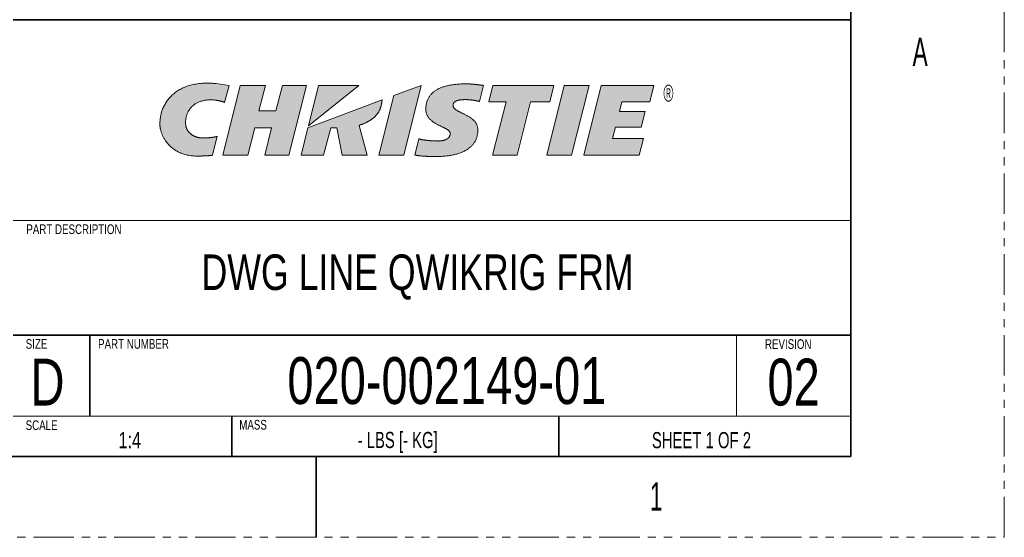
# Model space of a CAD drawing. Header units: millimetres. Extents: x 0 to 864, y 0 to 559.
# Tile 58 of 83: x 709 to 864, y 0 to 81. Entities that reach past the tile are written whole.
import ezdxf

# ---------------------------------------------------------------- set-up
doc = ezdxf.new("R2010")
doc.units = ezdxf.units.MM
doc.linetypes.add('PHANTOM', pattern=[12.7, 6.35, -1.27, 1.27, -1.27, 1.27, -1.27])
doc.layers.add('SOLID', color=7, linetype='Continuous')
doc.styles.add('SLDTEXTSTYLE0', font='GOTHIC.TTF', dxfattribs={"width": 0.6})
doc.styles.add('SLDTEXTSTYLE1', font='GOTHIC.TTF', dxfattribs={"width": 0.75})
doc.styles.add('SLDTEXTSTYLE2', font='GOTHIC.TTF', dxfattribs={"width": 0.6875})
doc.styles.add('SLDTEXTSTYLE4', font='GOTHIC.TTF', dxfattribs={"width": 0.605})

# ---------------------------------------------------------------- blocks, each defined once
blk = doc.blocks.new('Block1_4')
at = {"layer": 'SOLID'}
h = blk.add_hatch(color=7, dxfattribs=at)
edge = h.paths.add_edge_path(flags=0)
edge.add_spline(control_points=[(82.41, 138.59), (82.41, 138.64), (82.39, 138.74), (82.37, 138.88), (82.37, 139.03), (82.37, 139.17), (82.38, 139.31), (82.39, 139.46), (82.42, 139.6), (82.45, 139.74), (82.5, 139.88), (82.55, 140.02), (82.61, 140.15), (82.67, 140.29), (82.75, 140.41), (82.83, 140.54), (82.93, 140.65), (83.03, 140.77), (83.14, 140.87), (83.26, 140.98), (83.39, 141.07), (83.53, 141.16), (83.67, 141.24), (83.83, 141.31), (83.99, 141.38), (84.17, 141.43), (84.35, 141.48), (84.54, 141.52), (84.74, 141.55), (84.95, 141.56), (85.17, 141.57), (85.4, 141.56), (85.55, 141.55), (85.63, 141.55)], knot_values=[0, 0, 0, 0, 0.028084, 0.056174, 0.084271, 0.112379, 0.140499, 0.168636, 0.196798, 0.224995, 0.253243, 0.281562, 0.309976, 0.338519, 0.36723, 0.396153, 0.425344, 0.454865, 0.484784, 0.515181, 0.546141, 0.577755, 0.610123, 0.643349, 0.677544, 0.712819, 0.749293, 0.787082, 0.826309, 0.867093, 0.909556, 0.953818, 1, 1, 1, 1], weights=[1, 1, 1, 1, 1, 1, 1, 1, 1, 1, 1, 1, 1, 1, 1, 1, 1, 1, 1, 1, 1, 1, 1, 1, 1, 1, 1, 1, 1, 1, 1, 1, 1, 1], degree=3, periodic=0)
edge.add_spline(control_points=[(85.63, 141.55), (85.65, 141.54), (85.68, 141.54), (85.73, 141.53), (85.78, 141.53), (85.82, 141.52), (85.87, 141.51), (85.92, 141.51), (85.97, 141.5), (86.01, 141.49), (86.06, 141.48), (86.1, 141.47), (86.15, 141.46), (86.19, 141.45), (86.23, 141.44), (86.27, 141.43), (86.31, 141.42), (86.35, 141.41), (86.39, 141.4), (86.42, 141.39), (86.46, 141.38), (86.49, 141.37), (86.53, 141.35), (86.56, 141.34), (86.58, 141.33), (86.61, 141.33), (86.64, 141.32), (86.66, 141.31), (86.68, 141.3), (86.7, 141.29), (86.72, 141.28), (86.73, 141.28), (86.74, 141.27), (86.74, 141.27)], knot_values=[0, 0, 0, 0, 0.042348, 0.08466, 0.126877, 0.168935, 0.210773, 0.252326, 0.293529, 0.334317, 0.374623, 0.414381, 0.453524, 0.491982, 0.529688, 0.566573, 0.602568, 0.637603, 0.671607, 0.704512, 0.736246, 0.766738, 0.795919, 0.823716, 0.85006, 0.874878, 0.898101, 0.919656, 0.939475, 0.957486, 0.973622, 0.987815, 1, 1, 1, 1], weights=[1, 1, 1, 1, 1, 1, 1, 1, 1, 1, 1, 1, 1, 1, 1, 1, 1, 1, 1, 1, 1, 1, 1, 1, 1, 1, 1, 1, 1, 1, 1, 1, 1, 1], degree=3, periodic=0)
edge.add_line((86.74, 141.27), (87.25, 143.19))
edge.add_line((87.25, 143.19), (85.79, 143.4))
edge.add_spline(control_points=[(85.79, 143.4), (85.65, 143.41), (85.38, 143.43), (84.99, 143.45), (84.61, 143.45), (84.25, 143.43), (83.89, 143.4), (83.56, 143.35), (83.23, 143.29), (82.92, 143.21), (82.63, 143.13), (82.34, 143.02), (82.07, 142.91), (81.82, 142.78), (81.58, 142.65), (81.35, 142.5), (81.13, 142.34), (80.93, 142.17), (80.74, 142), (80.57, 141.81), (80.4, 141.62), (80.26, 141.42), (80.12, 141.21), (80, 140.99), (79.89, 140.77), (79.79, 140.55), (79.71, 140.31), (79.64, 140.08), (79.58, 139.84), (79.54, 139.59), (79.51, 139.35), (79.49, 139.1), (79.48, 138.93), (79.48, 138.84)], knot_values=[0, 0, 0, 0, 0.045913, 0.090143, 0.132769, 0.173874, 0.21354, 0.251853, 0.288898, 0.32476, 0.359526, 0.393282, 0.426114, 0.458108, 0.489347, 0.519914, 0.549889, 0.579349, 0.608369, 0.63702, 0.665367, 0.693473, 0.721396, 0.749189, 0.776901, 0.804575, 0.83225, 0.859962, 0.88774, 0.915611, 0.943598, 0.971722, 1, 1, 1, 1], weights=[1, 1, 1, 1, 1, 1, 1, 1, 1, 1, 1, 1, 1, 1, 1, 1, 1, 1, 1, 1, 1, 1, 1, 1, 1, 1, 1, 1, 1, 1, 1, 1, 1, 1], degree=3, periodic=0)
edge.add_spline(control_points=[(79.48, 138.84), (79.48, 138.81), (79.48, 138.74), (79.49, 138.62), (79.51, 138.5), (79.53, 138.37), (79.56, 138.24), (79.6, 138.1), (79.64, 137.95), (79.69, 137.81), (79.75, 137.66), (79.82, 137.5), (79.9, 137.35), (79.98, 137.19), (80.08, 137.04), (80.18, 136.89), (80.3, 136.73), (80.42, 136.59), (80.56, 136.44), (80.71, 136.3), (80.86, 136.17), (81.03, 136.04), (81.21, 135.92), (81.41, 135.8), (81.61, 135.7), (81.83, 135.6), (82.06, 135.51), (82.31, 135.44), (82.56, 135.38), (82.84, 135.32), (83.12, 135.29), (83.42, 135.26), (83.63, 135.26), (83.73, 135.26)], knot_values=[0, 0, 0, 0, 0.017058, 0.035556, 0.055409, 0.076534, 0.098846, 0.122267, 0.146719, 0.172131, 0.198439, 0.225583, 0.253513, 0.282187, 0.311571, 0.341644, 0.372394, 0.403825, 0.435949, 0.468796, 0.502409, 0.536845, 0.572177, 0.608491, 0.645887, 0.684481, 0.724399, 0.765778, 0.808765, 0.853516, 0.900194, 0.948964, 1, 1, 1, 1], weights=[1, 1, 1, 1, 1, 1, 1, 1, 1, 1, 1, 1, 1, 1, 1, 1, 1, 1, 1, 1, 1, 1, 1, 1, 1, 1, 1, 1, 1, 1, 1, 1, 1, 1], degree=3, periodic=0)
edge.add_spline(control_points=[(83.73, 135.26), (83.76, 135.26), (83.82, 135.26), (83.9, 135.26), (83.98, 135.26), (84.06, 135.26), (84.13, 135.26), (84.2, 135.27), (84.28, 135.27), (84.34, 135.27), (84.41, 135.27), (84.48, 135.28), (84.54, 135.28), (84.6, 135.28), (84.66, 135.28), (84.72, 135.29), (84.77, 135.29), (84.83, 135.29), (84.88, 135.3), (84.93, 135.3), (84.98, 135.31), (85.02, 135.31), (85.06, 135.31), (85.11, 135.32), (85.15, 135.32), (85.18, 135.33), (85.22, 135.33), (85.25, 135.33), (85.28, 135.34), (85.31, 135.34), (85.34, 135.34), (85.37, 135.35), (85.38, 135.35), (85.39, 135.35)], knot_values=[0, 0, 0, 0, 0.050291, 0.09936, 0.147212, 0.193847, 0.239269, 0.283478, 0.326479, 0.368271, 0.408858, 0.448242, 0.486424, 0.523405, 0.559189, 0.593776, 0.627168, 0.659367, 0.690373, 0.72019, 0.748817, 0.776256, 0.802509, 0.827576, 0.851459, 0.874159, 0.895676, 0.916013, 0.935168, 0.953144, 0.969941, 0.985559, 1, 1, 1, 1], weights=[1, 1, 1, 1, 1, 1, 1, 1, 1, 1, 1, 1, 1, 1, 1, 1, 1, 1, 1, 1, 1, 1, 1, 1, 1, 1, 1, 1, 1, 1, 1, 1, 1, 1], degree=3, periodic=0)
edge.add_line((85.39, 135.35), (85.92, 137.48))
edge.add_spline(control_points=[(85.92, 137.48), (85.91, 137.47), (85.87, 137.46), (85.82, 137.45), (85.77, 137.44), (85.72, 137.43), (85.67, 137.42), (85.62, 137.4), (85.57, 137.39), (85.52, 137.39), (85.48, 137.38), (85.43, 137.37), (85.38, 137.36), (85.33, 137.35), (85.28, 137.35), (85.23, 137.34), (85.18, 137.34), (85.13, 137.33), (85.08, 137.33), (85.03, 137.32), (84.98, 137.32), (84.93, 137.31), (84.88, 137.31), (84.82, 137.31), (84.77, 137.3), (84.71, 137.3), (84.66, 137.3), (84.6, 137.3), (84.54, 137.3), (84.48, 137.3), (84.42, 137.3), (84.36, 137.3), (84.32, 137.3), (84.3, 137.3)], knot_values=[0, 0, 0, 0, 0.032415, 0.064382, 0.09595, 0.127164, 0.158069, 0.18871, 0.219131, 0.249379, 0.279498, 0.309533, 0.339531, 0.369535, 0.399591, 0.429745, 0.46004, 0.490523, 0.521236, 0.552226, 0.583535, 0.615209, 0.64729, 0.679823, 0.71285, 0.746415, 0.78056, 0.815329, 0.850763, 0.886905, 0.923798, 0.961482, 1, 1, 1, 1], weights=[1, 1, 1, 1, 1, 1, 1, 1, 1, 1, 1, 1, 1, 1, 1, 1, 1, 1, 1, 1, 1, 1, 1, 1, 1, 1, 1, 1, 1, 1, 1, 1, 1, 1], degree=3, periodic=0)
edge.add_spline(control_points=[(84.3, 137.3), (84.26, 137.3), (84.19, 137.3), (84.09, 137.3), (83.99, 137.31), (83.89, 137.33), (83.8, 137.35), (83.71, 137.37), (83.62, 137.39), (83.54, 137.42), (83.45, 137.45), (83.37, 137.48), (83.3, 137.52), (83.22, 137.56), (83.15, 137.6), (83.08, 137.64), (83.02, 137.69), (82.96, 137.74), (82.9, 137.79), (82.84, 137.84), (82.79, 137.89), (82.74, 137.95), (82.7, 138), (82.65, 138.06), (82.61, 138.12), (82.58, 138.17), (82.54, 138.23), (82.51, 138.29), (82.49, 138.35), (82.46, 138.41), (82.44, 138.47), (82.43, 138.53), (82.42, 138.57), (82.41, 138.59)], knot_values=[0, 0, 0, 0, 0.042481, 0.083926, 0.124393, 0.163933, 0.202599, 0.240439, 0.277498, 0.31382, 0.349443, 0.384404, 0.418736, 0.452469, 0.48563, 0.518243, 0.550329, 0.581905, 0.612986, 0.643585, 0.673712, 0.703375, 0.73258, 0.761332, 0.789633, 0.817485, 0.84489, 0.871848, 0.89836, 0.924428, 0.950055, 0.975243, 1, 1, 1, 1], weights=[1, 1, 1, 1, 1, 1, 1, 1, 1, 1, 1, 1, 1, 1, 1, 1, 1, 1, 1, 1, 1, 1, 1, 1, 1, 1, 1, 1, 1, 1, 1, 1, 1, 1], degree=3, periodic=0)
for points in [[(93.95, 135.38), (95.92, 143.19), (93.23, 143.19), (92.5, 140.34), (90.59, 140.34), (91.32, 143.19), (88.5, 143.19), (86.54, 135.38), (89.36, 135.38), (90.13, 138.43), (92.02, 138.43), (91.27, 135.38)], [(97.28, 143.19), (96.15, 138.65), (101.79, 143.19)], [(106.84, 135.38), (108.79, 143.18), (108.79, 143.19), (105.73, 142.05), (104.06, 135.38)], [(123.24, 141.35), (123.7, 143.19), (116.84, 143.19), (116.38, 141.35), (118.33, 141.35), (116.79, 135.38), (119.57, 135.38), (121.07, 141.35)], [(125.68, 135.38), (127.64, 143.19), (127.64, 143.19), (124.86, 143.19), (122.9, 135.38)], [(131.32, 141.36), (134.45, 141.36), (134.91, 143.19), (129, 143.19), (127.04, 135.38), (133.27, 135.38), (133.74, 137.24), (130.28, 137.24), (130.6, 138.5), (133.51, 138.5), (133.95, 140.26), (131.05, 140.26)]]:
    blk.add_hatch(color=7, dxfattribs=at).paths.add_polyline_path(points, flags=0)
h = blk.add_hatch(color=7, dxfattribs=at)
edge = h.paths.add_edge_path(flags=0)
edge.add_spline(control_points=[(110.52, 135.21), (110.49, 135.21), (110.44, 135.21), (110.36, 135.21), (110.28, 135.21), (110.19, 135.21), (110.11, 135.22), (110.03, 135.22), (109.94, 135.22), (109.86, 135.22), (109.77, 135.22), (109.69, 135.22), (109.6, 135.23), (109.52, 135.23), (109.43, 135.23), (109.35, 135.24), (109.27, 135.24), (109.18, 135.25), (109.1, 135.25), (109.02, 135.26), (108.94, 135.26), (108.86, 135.27), (108.78, 135.28), (108.7, 135.29), (108.63, 135.29), (108.55, 135.3), (108.48, 135.31), (108.41, 135.32), (108.34, 135.33), (108.28, 135.34), (108.22, 135.35), (108.16, 135.37), (108.12, 135.37), (108.1, 135.38)], knot_values=[0, 0, 0, 0, 0.032354, 0.065235, 0.098588, 0.132356, 0.166485, 0.200917, 0.235598, 0.270472, 0.305484, 0.340578, 0.375699, 0.410791, 0.445799, 0.480669, 0.515345, 0.549773, 0.583899, 0.617666, 0.651023, 0.683914, 0.716286, 0.748085, 0.77926, 0.809757, 0.839524, 0.86851, 0.896665, 0.923939, 0.950284, 0.975653, 1, 1, 1, 1], weights=[1, 1, 1, 1, 1, 1, 1, 1, 1, 1, 1, 1, 1, 1, 1, 1, 1, 1, 1, 1, 1, 1, 1, 1, 1, 1, 1, 1, 1, 1, 1, 1, 1, 1], degree=3, periodic=0)
edge.add_line((108.1, 135.38), (108.55, 137.19))
edge.add_spline(control_points=[(108.55, 137.19), (108.57, 137.18), (108.61, 137.17), (108.67, 137.16), (108.73, 137.14), (108.79, 137.13), (108.85, 137.12), (108.92, 137.1), (108.99, 137.09), (109.06, 137.08), (109.13, 137.07), (109.2, 137.06), (109.27, 137.05), (109.34, 137.04), (109.41, 137.03), (109.49, 137.02), (109.56, 137.01), (109.64, 137.01), (109.71, 137), (109.78, 136.99), (109.86, 136.99), (109.93, 136.98), (110, 136.98), (110.08, 136.97), (110.15, 136.97), (110.22, 136.97), (110.29, 136.96), (110.35, 136.96), (110.42, 136.96), (110.49, 136.96), (110.55, 136.96), (110.61, 136.95), (110.65, 136.95), (110.67, 136.95)], knot_values=[0, 0, 0, 0, 0.027406, 0.055734, 0.084924, 0.114917, 0.145655, 0.177079, 0.209127, 0.241739, 0.274852, 0.308403, 0.342329, 0.376567, 0.411053, 0.445721, 0.480509, 0.51535, 0.550181, 0.584936, 0.619549, 0.653955, 0.68809, 0.721886, 0.755279, 0.788203, 0.820592, 0.852379, 0.8835, 0.913889, 0.943479, 0.972204, 1, 1, 1, 1], weights=[1, 1, 1, 1, 1, 1, 1, 1, 1, 1, 1, 1, 1, 1, 1, 1, 1, 1, 1, 1, 1, 1, 1, 1, 1, 1, 1, 1, 1, 1, 1, 1, 1, 1], degree=3, periodic=0)
edge.add_spline(control_points=[(110.67, 136.95), (110.7, 136.95), (110.76, 136.96), (110.85, 136.96), (110.93, 136.96), (111.01, 136.97), (111.09, 136.98), (111.16, 136.99), (111.23, 137.01), (111.3, 137.02), (111.37, 137.04), (111.43, 137.06), (111.49, 137.08), (111.54, 137.1), (111.6, 137.13), (111.65, 137.15), (111.7, 137.18), (111.74, 137.21), (111.78, 137.24), (111.82, 137.27), (111.86, 137.3), (111.89, 137.34), (111.92, 137.37), (111.95, 137.41), (111.97, 137.45), (111.99, 137.48), (112.01, 137.52), (112.03, 137.56), (112.04, 137.6), (112.05, 137.65), (112.06, 137.69), (112.06, 137.73), (112.06, 137.76), (112.06, 137.78)], knot_values=[0, 0, 0, 0, 0.049986, 0.09829, 0.144951, 0.190007, 0.233499, 0.275471, 0.315965, 0.355027, 0.392705, 0.429047, 0.464106, 0.497936, 0.530593, 0.562137, 0.592631, 0.62214, 0.650734, 0.678486, 0.705471, 0.731768, 0.757459, 0.782628, 0.807362, 0.831748, 0.855874, 0.87983, 0.903701, 0.927573, 0.951528, 0.975645, 1, 1, 1, 1], weights=[1, 1, 1, 1, 1, 1, 1, 1, 1, 1, 1, 1, 1, 1, 1, 1, 1, 1, 1, 1, 1, 1, 1, 1, 1, 1, 1, 1, 1, 1, 1, 1, 1, 1], degree=3, periodic=0)
edge.add_spline(control_points=[(112.06, 137.78), (112.06, 137.8), (112.06, 137.85), (112.03, 137.93), (111.99, 138), (111.94, 138.07), (111.87, 138.13), (111.79, 138.2), (111.7, 138.26), (111.61, 138.32), (111.5, 138.37), (111.39, 138.43), (111.27, 138.49), (111.15, 138.55), (111.02, 138.61), (110.89, 138.67), (110.76, 138.74), (110.63, 138.81), (110.49, 138.88), (110.36, 138.95), (110.24, 139.03), (110.11, 139.12), (110, 139.21), (109.88, 139.31), (109.78, 139.41), (109.68, 139.52), (109.59, 139.64), (109.51, 139.76), (109.45, 139.9), (109.39, 140.05), (109.35, 140.2), (109.33, 140.37), (109.33, 140.48), (109.33, 140.54)], knot_values=[0, 0, 0, 0, 0.019209, 0.038196, 0.057776, 0.078541, 0.100854, 0.124897, 0.150722, 0.178288, 0.207499, 0.238218, 0.270283, 0.30352, 0.337743, 0.372768, 0.40841, 0.444493, 0.480851, 0.517334, 0.55381, 0.590176, 0.626361, 0.662332, 0.698105, 0.733753, 0.769413, 0.80529, 0.841665, 0.878888, 0.91737, 0.957575, 1, 1, 1, 1], weights=[1, 1, 1, 1, 1, 1, 1, 1, 1, 1, 1, 1, 1, 1, 1, 1, 1, 1, 1, 1, 1, 1, 1, 1, 1, 1, 1, 1, 1, 1, 1, 1, 1, 1], degree=3, periodic=0)
edge.add_spline(control_points=[(109.33, 140.54), (109.33, 140.59), (109.33, 140.71), (109.34, 140.87), (109.36, 141.03), (109.4, 141.19), (109.44, 141.34), (109.49, 141.48), (109.54, 141.62), (109.61, 141.76), (109.69, 141.89), (109.78, 142.02), (109.87, 142.14), (109.98, 142.25), (110.09, 142.36), (110.22, 142.47), (110.35, 142.57), (110.49, 142.66), (110.65, 142.75), (110.81, 142.83), (110.98, 142.91), (111.16, 142.98), (111.36, 143.05), (111.56, 143.11), (111.77, 143.16), (111.99, 143.21), (112.22, 143.25), (112.46, 143.28), (112.71, 143.31), (112.97, 143.34), (113.24, 143.35), (113.53, 143.36), (113.72, 143.36), (113.81, 143.36)], knot_values=[0, 0, 0, 0, 0.028319, 0.05596, 0.082999, 0.109522, 0.135619, 0.161391, 0.186941, 0.212379, 0.237819, 0.263376, 0.289169, 0.315311, 0.341918, 0.369099, 0.39696, 0.425601, 0.455118, 0.485598, 0.517124, 0.549773, 0.583616, 0.618718, 0.655141, 0.692939, 0.732166, 0.772869, 0.815094, 0.858881, 0.904271, 0.951299, 1, 1, 1, 1], weights=[1, 1, 1, 1, 1, 1, 1, 1, 1, 1, 1, 1, 1, 1, 1, 1, 1, 1, 1, 1, 1, 1, 1, 1, 1, 1, 1, 1, 1, 1, 1, 1, 1, 1], degree=3, periodic=0)
edge.add_spline(control_points=[(113.81, 143.36), (113.84, 143.36), (113.88, 143.36), (113.95, 143.36), (114.01, 143.36), (114.08, 143.36), (114.15, 143.36), (114.22, 143.35), (114.28, 143.35), (114.35, 143.35), (114.42, 143.34), (114.49, 143.34), (114.55, 143.33), (114.62, 143.32), (114.68, 143.32), (114.75, 143.31), (114.82, 143.31), (114.88, 143.3), (114.95, 143.29), (115.01, 143.28), (115.07, 143.28), (115.14, 143.27), (115.2, 143.26), (115.26, 143.25), (115.33, 143.25), (115.39, 143.24), (115.45, 143.23), (115.51, 143.22), (115.57, 143.22), (115.63, 143.21), (115.69, 143.2), (115.75, 143.19), (115.78, 143.19), (115.8, 143.19)], knot_values=[0, 0, 0, 0, 0.033688, 0.067401, 0.101127, 0.134857, 0.168578, 0.20228, 0.23595, 0.269577, 0.303147, 0.336649, 0.370069, 0.403395, 0.436612, 0.469708, 0.502668, 0.535479, 0.568128, 0.600599, 0.632878, 0.664952, 0.696805, 0.728424, 0.759793, 0.790898, 0.821724, 0.852256, 0.882481, 0.912382, 0.941945, 0.971156, 1, 1, 1, 1], weights=[1, 1, 1, 1, 1, 1, 1, 1, 1, 1, 1, 1, 1, 1, 1, 1, 1, 1, 1, 1, 1, 1, 1, 1, 1, 1, 1, 1, 1, 1, 1, 1, 1, 1], degree=3, periodic=0)
edge.add_line((115.8, 143.19), (115.35, 141.39))
edge.add_spline(control_points=[(115.35, 141.39), (115.34, 141.39), (115.31, 141.4), (115.26, 141.41), (115.22, 141.42), (115.17, 141.43), (115.12, 141.44), (115.07, 141.45), (115.02, 141.46), (114.97, 141.47), (114.92, 141.48), (114.87, 141.49), (114.82, 141.5), (114.77, 141.51), (114.72, 141.52), (114.66, 141.52), (114.61, 141.53), (114.56, 141.54), (114.5, 141.55), (114.45, 141.55), (114.4, 141.56), (114.34, 141.56), (114.29, 141.57), (114.24, 141.58), (114.19, 141.58), (114.14, 141.58), (114.09, 141.59), (114.03, 141.59), (113.98, 141.59), (113.94, 141.59), (113.89, 141.6), (113.84, 141.6), (113.81, 141.6), (113.79, 141.6)], knot_values=[0, 0, 0, 0, 0.028728, 0.0581, 0.088073, 0.118605, 0.149654, 0.181179, 0.213136, 0.245484, 0.27818, 0.311182, 0.344447, 0.377932, 0.411596, 0.445396, 0.47929, 0.513234, 0.547187, 0.581106, 0.61495, 0.648676, 0.682242, 0.715606, 0.748727, 0.781563, 0.814073, 0.846216, 0.87795, 0.909236, 0.940032, 0.9703, 1, 1, 1, 1], weights=[1, 1, 1, 1, 1, 1, 1, 1, 1, 1, 1, 1, 1, 1, 1, 1, 1, 1, 1, 1, 1, 1, 1, 1, 1, 1, 1, 1, 1, 1, 1, 1, 1, 1], degree=3, periodic=0)
edge.add_spline(control_points=[(113.79, 141.6), (113.76, 141.6), (113.69, 141.6), (113.59, 141.59), (113.5, 141.59), (113.41, 141.58), (113.33, 141.58), (113.25, 141.57), (113.17, 141.56), (113.1, 141.55), (113.03, 141.53), (112.97, 141.52), (112.91, 141.5), (112.85, 141.49), (112.8, 141.47), (112.75, 141.45), (112.7, 141.43), (112.66, 141.41), (112.62, 141.38), (112.59, 141.36), (112.56, 141.33), (112.53, 141.31), (112.5, 141.28), (112.48, 141.25), (112.46, 141.22), (112.44, 141.19), (112.42, 141.16), (112.41, 141.13), (112.4, 141.09), (112.39, 141.06), (112.39, 141.03), (112.39, 140.99), (112.39, 140.97), (112.38, 140.96)], knot_values=[0, 0, 0, 0, 0.059859, 0.117012, 0.171528, 0.223477, 0.272932, 0.319967, 0.364659, 0.407086, 0.447332, 0.485482, 0.521623, 0.55585, 0.588259, 0.618954, 0.648043, 0.675639, 0.701863, 0.726841, 0.750706, 0.773595, 0.795649, 0.817012, 0.837829, 0.858241, 0.878384, 0.898387, 0.918368, 0.938434, 0.958677, 0.979177, 1, 1, 1, 1], weights=[1, 1, 1, 1, 1, 1, 1, 1, 1, 1, 1, 1, 1, 1, 1, 1, 1, 1, 1, 1, 1, 1, 1, 1, 1, 1, 1, 1, 1, 1, 1, 1, 1, 1], degree=3, periodic=0)
edge.add_spline(control_points=[(112.38, 140.96), (112.39, 140.93), (112.39, 140.87), (112.42, 140.79), (112.46, 140.71), (112.51, 140.63), (112.58, 140.56), (112.66, 140.5), (112.75, 140.43), (112.85, 140.37), (112.95, 140.31), (113.07, 140.25), (113.19, 140.19), (113.31, 140.12), (113.44, 140.06), (113.58, 140), (113.71, 139.93), (113.84, 139.87), (113.98, 139.79), (114.11, 139.72), (114.24, 139.64), (114.37, 139.56), (114.49, 139.47), (114.6, 139.37), (114.71, 139.27), (114.81, 139.16), (114.9, 139.05), (114.98, 138.93), (115.04, 138.79), (115.1, 138.65), (115.14, 138.5), (115.16, 138.34), (115.17, 138.23), (115.17, 138.17)], knot_values=[0, 0, 0, 0, 0.020901, 0.041381, 0.062233, 0.084055, 0.107241, 0.132004, 0.158427, 0.186495, 0.21613, 0.247209, 0.27958, 0.313072, 0.347506, 0.382695, 0.418455, 0.454605, 0.490975, 0.527408, 0.563766, 0.599935, 0.635833, 0.671418, 0.706693, 0.741721, 0.77663, 0.811619, 0.846968, 0.883032, 0.920233, 0.95905, 1, 1, 1, 1], weights=[1, 1, 1, 1, 1, 1, 1, 1, 1, 1, 1, 1, 1, 1, 1, 1, 1, 1, 1, 1, 1, 1, 1, 1, 1, 1, 1, 1, 1, 1, 1, 1, 1, 1], degree=3, periodic=0)
edge.add_spline(control_points=[(115.17, 138.17), (115.17, 138.11), (115.16, 138), (115.15, 137.83), (115.12, 137.67), (115.09, 137.51), (115.05, 137.35), (114.99, 137.2), (114.93, 137.05), (114.85, 136.91), (114.77, 136.77), (114.68, 136.64), (114.57, 136.51), (114.46, 136.39), (114.34, 136.28), (114.21, 136.17), (114.06, 136.06), (113.91, 135.96), (113.75, 135.87), (113.58, 135.78), (113.4, 135.7), (113.21, 135.62), (113.01, 135.55), (112.81, 135.49), (112.59, 135.43), (112.36, 135.38), (112.13, 135.34), (111.88, 135.3), (111.63, 135.27), (111.36, 135.24), (111.09, 135.23), (110.8, 135.21), (110.61, 135.21), (110.52, 135.21)], knot_values=[0, 0, 0, 0, 0.028, 0.055411, 0.082315, 0.108802, 0.134965, 0.160902, 0.186714, 0.212505, 0.238378, 0.264438, 0.290788, 0.317528, 0.344754, 0.372561, 0.401034, 0.430258, 0.460309, 0.49126, 0.523177, 0.556123, 0.590154, 0.625324, 0.66168, 0.699268, 0.738129, 0.778302, 0.819822, 0.862722, 0.907033, 0.952783, 1, 1, 1, 1], weights=[1, 1, 1, 1, 1, 1, 1, 1, 1, 1, 1, 1, 1, 1, 1, 1, 1, 1, 1, 1, 1, 1, 1, 1, 1, 1, 1, 1, 1, 1, 1, 1, 1, 1], degree=3, periodic=0)
h = blk.add_hatch(color=7, dxfattribs=at)
edge = h.paths.add_edge_path(flags=0)
edge.add_line((97.85, 135.38), (98.68, 138.42))
edge.add_line((98.68, 138.42), (99.33, 138.42))
edge.add_line((99.33, 138.42), (99.94, 135.38))
edge.add_line((99.94, 135.38), (102.76, 135.38))
edge.add_line((102.76, 135.38), (101.84, 138.71))
edge.add_spline(control_points=[(101.84, 138.71), (101.88, 138.73), (101.96, 138.75), (102.07, 138.79), (102.19, 138.83), (102.3, 138.88), (102.41, 138.92), (102.52, 138.97), (102.62, 139.02), (102.72, 139.07), (102.82, 139.12), (102.92, 139.18), (103.01, 139.23), (103.11, 139.29), (103.19, 139.35), (103.28, 139.41), (103.36, 139.47), (103.44, 139.54), (103.52, 139.6), (103.59, 139.67), (103.66, 139.74), (103.73, 139.81), (103.79, 139.89), (103.85, 139.96), (103.91, 140.04), (103.97, 140.12), (104.02, 140.2), (104.06, 140.28), (104.11, 140.36), (104.15, 140.45), (104.19, 140.53), (104.22, 140.62), (104.24, 140.68), (104.25, 140.71)], knot_values=[0, 0, 0, 0, 0.038456, 0.076397, 0.113823, 0.150738, 0.187146, 0.223052, 0.258461, 0.293382, 0.327822, 0.361792, 0.3953, 0.428361, 0.460987, 0.493195, 0.525, 0.556421, 0.587479, 0.618195, 0.648595, 0.678703, 0.708548, 0.738159, 0.767568, 0.79681, 0.825919, 0.854933, 0.883892, 0.912835, 0.941805, 0.970845, 1, 1, 1, 1], weights=[1, 1, 1, 1, 1, 1, 1, 1, 1, 1, 1, 1, 1, 1, 1, 1, 1, 1, 1, 1, 1, 1, 1, 1, 1, 1, 1, 1, 1, 1, 1, 1, 1, 1], degree=3, periodic=0)
edge.add_spline(control_points=[(104.25, 140.71), (104.25, 140.72), (104.26, 140.74), (104.27, 140.77), (104.28, 140.81), (104.29, 140.84), (104.3, 140.87), (104.3, 140.9), (104.31, 140.93), (104.32, 140.95), (104.32, 140.98), (104.33, 141.01), (104.34, 141.04), (104.34, 141.07), (104.35, 141.09), (104.35, 141.12), (104.36, 141.15), (104.36, 141.18), (104.37, 141.2), (104.37, 141.23), (104.38, 141.26), (104.38, 141.28), (104.38, 141.31), (104.39, 141.33), (104.39, 141.36), (104.39, 141.39), (104.4, 141.41), (104.4, 141.44), (104.4, 141.46), (104.4, 141.49), (104.41, 141.52), (104.41, 141.54), (104.41, 141.56), (104.41, 141.57)], knot_values=[0, 0, 0, 0, 0.038456, 0.076214, 0.113304, 0.149756, 0.185598, 0.220862, 0.255575, 0.289769, 0.323472, 0.356714, 0.389526, 0.421936, 0.453973, 0.485669, 0.51705, 0.548148, 0.578991, 0.609608, 0.640027, 0.670279, 0.70039, 0.730391, 0.760308, 0.790171, 0.820007, 0.849843, 0.879708, 0.909629, 0.939634, 0.969748, 1, 1, 1, 1], weights=[1, 1, 1, 1, 1, 1, 1, 1, 1, 1, 1, 1, 1, 1, 1, 1, 1, 1, 1, 1, 1, 1, 1, 1, 1, 1, 1, 1, 1, 1, 1, 1, 1, 1], degree=3, periodic=0)
edge.add_line((104.41, 141.57), (96.09, 138.42))
edge.add_line((96.09, 138.42), (95.33, 135.38))
edge.add_line((95.33, 135.38), (97.85, 135.38))
at = {"color": 7, "linetype": 'Continuous', "lineweight": 18}
for p, q in [((87.25, 143.19), (85.79, 143.4)), ((88.5, 143.19), (86.54, 135.38)), ((86.74, 141.27), (87.25, 143.19)), ((91.32, 143.19), (88.5, 143.19)), ((90.59, 140.34), (91.32, 143.19)), ((93.23, 143.19), (92.5, 140.34)), ((95.92, 143.19), (93.23, 143.19)), ((93.95, 135.38), (95.92, 143.19)), ((96.15, 138.65), (101.79, 143.19)), ((97.28, 143.19), (96.15, 138.65)), ((101.79, 143.19), (97.28, 143.19)), ((108.79, 143.19), (105.73, 142.05)), ((106.84, 135.38), (108.79, 143.18)), ((108.79, 143.18), (108.79, 143.19)), ((115.8, 143.19), (115.35, 141.39)), ((116.84, 143.19), (116.38, 141.35)), ((123.7, 143.19), (116.84, 143.19)), ((124.86, 143.19), (122.9, 135.38)), ((123.24, 141.35), (123.7, 143.19)), ((127.64, 143.19), (124.86, 143.19)), ((125.68, 135.38), (127.64, 143.19)), ((129, 143.19), (127.04, 135.38)), ((127.64, 143.19), (127.64, 143.19)), ((134.91, 143.19), (129, 143.19)), ((134.45, 141.36), (134.91, 143.19)), ((104.41, 141.57), (96.09, 138.42)), ((105.73, 142.05), (104.06, 135.38)), ((92.5, 140.34), (90.59, 140.34)), ((116.38, 141.35), (118.33, 141.35)), ((118.33, 141.35), (116.79, 135.38)), ((119.57, 135.38), (121.07, 141.35)), ((121.07, 141.35), (123.24, 141.35)), ((131.05, 140.26), (131.32, 141.36)), ((131.32, 141.36), (134.45, 141.36)), ((133.95, 140.26), (131.05, 140.26)), ((133.51, 138.5), (133.95, 140.26)), ((89.36, 135.38), (90.13, 138.43)), ((90.13, 138.43), (92.02, 138.43)), ((92.02, 138.43), (91.27, 135.38)), ((96.09, 138.42), (95.33, 135.38)), ((97.85, 135.38), (98.68, 138.42)), ((98.68, 138.42), (99.33, 138.42)), ((99.33, 138.42), (99.94, 135.38)), ((102.76, 135.38), (101.84, 138.71)), ((130.28, 137.24), (130.6, 138.5)), ((130.6, 138.5), (133.51, 138.5)), ((85.39, 135.35), (85.92, 137.48)), ((108.1, 135.38), (108.55, 137.19)), ((133.74, 137.24), (130.28, 137.24)), ((133.27, 135.38), (133.74, 137.24)), ((86.54, 135.38), (89.36, 135.38)), ((91.27, 135.38), (93.95, 135.38)), ((95.33, 135.38), (97.85, 135.38)), ((99.94, 135.38), (102.76, 135.38)), ((104.06, 135.38), (106.84, 135.38)), ((116.79, 135.38), (119.57, 135.38)), ((122.9, 135.38), (125.68, 135.38)), ((127.04, 135.38), (133.27, 135.38))]:
    blk.add_line(p, q, dxfattribs=at)
at = {"color": 8, "linetype": 'Continuous', "lineweight": 0}
for points, knots in [([(85.79, 143.4), (85.65, 143.41), (85.38, 143.43), (84.99, 143.45), (84.61, 143.45), (84.25, 143.43), (83.89, 143.4), (83.56, 143.35), (83.23, 143.29), (82.92, 143.21), (82.63, 143.13), (82.34, 143.02), (82.07, 142.91), (81.82, 142.78), (81.58, 142.65), (81.35, 142.5), (81.13, 142.34), (80.93, 142.17), (80.74, 142), (80.57, 141.81), (80.4, 141.62), (80.26, 141.42), (80.12, 141.21), (80, 140.99), (79.89, 140.77), (79.79, 140.55), (79.71, 140.31), (79.64, 140.08), (79.58, 139.84), (79.54, 139.59), (79.51, 139.35), (79.49, 139.1), (79.48, 138.93), (79.48, 138.84)], [0, 0, 0, 0, 0.045913, 0.090143, 0.132769, 0.173874, 0.21354, 0.251853, 0.288898, 0.32476, 0.359526, 0.393282, 0.426114, 0.458108, 0.489347, 0.519914, 0.549889, 0.579349, 0.608369, 0.63702, 0.665367, 0.693473, 0.721396, 0.749189, 0.776901, 0.804575, 0.83225, 0.859962, 0.88774, 0.915611, 0.943598, 0.971722, 1, 1, 1, 1]), ([(109.33, 140.54), (109.33, 140.59), (109.33, 140.71), (109.34, 140.87), (109.36, 141.03), (109.4, 141.19), (109.44, 141.34), (109.49, 141.48), (109.54, 141.62), (109.61, 141.76), (109.69, 141.89), (109.78, 142.02), (109.87, 142.14), (109.98, 142.25), (110.09, 142.36), (110.22, 142.47), (110.35, 142.57), (110.49, 142.66), (110.65, 142.75), (110.81, 142.83), (110.98, 142.91), (111.16, 142.98), (111.36, 143.05), (111.56, 143.11), (111.77, 143.16), (111.99, 143.21), (112.22, 143.25), (112.46, 143.28), (112.71, 143.31), (112.97, 143.34), (113.24, 143.35), (113.53, 143.36), (113.72, 143.36), (113.81, 143.36)], [0, 0, 0, 0, 0.028319, 0.05596, 0.082999, 0.109522, 0.135619, 0.161391, 0.186941, 0.212379, 0.237819, 0.263376, 0.289169, 0.315311, 0.341918, 0.369099, 0.39696, 0.425601, 0.455118, 0.485598, 0.517124, 0.549773, 0.583616, 0.618718, 0.655141, 0.692939, 0.732166, 0.772869, 0.815094, 0.858881, 0.904271, 0.951299, 1, 1, 1, 1]), ([(113.81, 143.36), (113.84, 143.36), (113.88, 143.36), (113.95, 143.36), (114.01, 143.36), (114.08, 143.36), (114.15, 143.36), (114.22, 143.35), (114.28, 143.35), (114.35, 143.35), (114.42, 143.34), (114.49, 143.34), (114.55, 143.33), (114.62, 143.32), (114.68, 143.32), (114.75, 143.31), (114.82, 143.31), (114.88, 143.3), (114.95, 143.29), (115.01, 143.28), (115.07, 143.28), (115.14, 143.27), (115.2, 143.26), (115.26, 143.25), (115.33, 143.25), (115.39, 143.24), (115.45, 143.23), (115.51, 143.22), (115.57, 143.22), (115.63, 143.21), (115.69, 143.2), (115.75, 143.19), (115.78, 143.19), (115.8, 143.19)], [0, 0, 0, 0, 0.033688, 0.067401, 0.101127, 0.134857, 0.168578, 0.20228, 0.23595, 0.269577, 0.303147, 0.336649, 0.370069, 0.403395, 0.436612, 0.469708, 0.502668, 0.535479, 0.568128, 0.600599, 0.632878, 0.664952, 0.696805, 0.728424, 0.759793, 0.790898, 0.821724, 0.852256, 0.882481, 0.912382, 0.941945, 0.971156, 1, 1, 1, 1]), ([(82.41, 138.59), (82.41, 138.64), (82.39, 138.74), (82.37, 138.88), (82.37, 139.03), (82.37, 139.17), (82.38, 139.31), (82.39, 139.46), (82.42, 139.6), (82.45, 139.74), (82.5, 139.88), (82.55, 140.02), (82.61, 140.15), (82.67, 140.29), (82.75, 140.41), (82.83, 140.54), (82.93, 140.65), (83.03, 140.77), (83.14, 140.87), (83.26, 140.98), (83.39, 141.07), (83.53, 141.16), (83.67, 141.24), (83.83, 141.31), (83.99, 141.38), (84.17, 141.43), (84.35, 141.48), (84.54, 141.52), (84.74, 141.55), (84.95, 141.56), (85.17, 141.57), (85.4, 141.56), (85.55, 141.55), (85.63, 141.55)], [0, 0, 0, 0, 0.028084, 0.056174, 0.084271, 0.112379, 0.140499, 0.168636, 0.196798, 0.224995, 0.253243, 0.281562, 0.309976, 0.338519, 0.36723, 0.396153, 0.425344, 0.454865, 0.484784, 0.515181, 0.546141, 0.577755, 0.610123, 0.643349, 0.677544, 0.712819, 0.749293, 0.787082, 0.826309, 0.867093, 0.909556, 0.953818, 1, 1, 1, 1]), ([(85.63, 141.55), (85.65, 141.54), (85.68, 141.54), (85.73, 141.53), (85.78, 141.53), (85.82, 141.52), (85.87, 141.51), (85.92, 141.51), (85.97, 141.5), (86.01, 141.49), (86.06, 141.48), (86.1, 141.47), (86.15, 141.46), (86.19, 141.45), (86.23, 141.44), (86.27, 141.43), (86.31, 141.42), (86.35, 141.41), (86.39, 141.4), (86.42, 141.39), (86.46, 141.38), (86.49, 141.37), (86.53, 141.35), (86.56, 141.34), (86.58, 141.33), (86.61, 141.33), (86.64, 141.32), (86.66, 141.31), (86.68, 141.3), (86.7, 141.29), (86.72, 141.28), (86.73, 141.28), (86.74, 141.27), (86.74, 141.27)], [0, 0, 0, 0, 0.042348, 0.08466, 0.126877, 0.168935, 0.210773, 0.252326, 0.293529, 0.334317, 0.374623, 0.414381, 0.453524, 0.491982, 0.529688, 0.566573, 0.602568, 0.637603, 0.671607, 0.704512, 0.736246, 0.766738, 0.795919, 0.823716, 0.85006, 0.874878, 0.898101, 0.919656, 0.939475, 0.957486, 0.973622, 0.987815, 1, 1, 1, 1]), ([(104.25, 140.71), (104.25, 140.72), (104.26, 140.74), (104.27, 140.77), (104.28, 140.81), (104.29, 140.84), (104.3, 140.87), (104.3, 140.9), (104.31, 140.93), (104.32, 140.95), (104.32, 140.98), (104.33, 141.01), (104.34, 141.04), (104.34, 141.07), (104.35, 141.09), (104.35, 141.12), (104.36, 141.15), (104.36, 141.18), (104.37, 141.2), (104.37, 141.23), (104.38, 141.26), (104.38, 141.28), (104.38, 141.31), (104.39, 141.33), (104.39, 141.36), (104.39, 141.39), (104.4, 141.41), (104.4, 141.44), (104.4, 141.46), (104.4, 141.49), (104.41, 141.52), (104.41, 141.54), (104.41, 141.56), (104.41, 141.57)], [0, 0, 0, 0, 0.038456, 0.076214, 0.113304, 0.149756, 0.185598, 0.220862, 0.255575, 0.289769, 0.323472, 0.356714, 0.389526, 0.421936, 0.453973, 0.485669, 0.51705, 0.548148, 0.578991, 0.609608, 0.640027, 0.670279, 0.70039, 0.730391, 0.760308, 0.790171, 0.820007, 0.849843, 0.879708, 0.909629, 0.939634, 0.969748, 1, 1, 1, 1]), ([(113.79, 141.6), (113.76, 141.6), (113.69, 141.6), (113.59, 141.59), (113.5, 141.59), (113.41, 141.58), (113.33, 141.58), (113.25, 141.57), (113.17, 141.56), (113.1, 141.55), (113.03, 141.53), (112.97, 141.52), (112.91, 141.5), (112.85, 141.49), (112.8, 141.47), (112.75, 141.45), (112.7, 141.43), (112.66, 141.41), (112.62, 141.38), (112.59, 141.36), (112.56, 141.33), (112.53, 141.31), (112.5, 141.28), (112.48, 141.25), (112.46, 141.22), (112.44, 141.19), (112.42, 141.16), (112.41, 141.13), (112.4, 141.09), (112.39, 141.06), (112.39, 141.03), (112.39, 140.99), (112.39, 140.97), (112.38, 140.96)], [0, 0, 0, 0, 0.059859, 0.117012, 0.171528, 0.223477, 0.272932, 0.319967, 0.364659, 0.407086, 0.447332, 0.485482, 0.521623, 0.55585, 0.588259, 0.618954, 0.648043, 0.675639, 0.701863, 0.726841, 0.750706, 0.773595, 0.795649, 0.817012, 0.837829, 0.858241, 0.878384, 0.898387, 0.918368, 0.938434, 0.958677, 0.979177, 1, 1, 1, 1]), ([(115.35, 141.39), (115.34, 141.39), (115.31, 141.4), (115.26, 141.41), (115.22, 141.42), (115.17, 141.43), (115.12, 141.44), (115.07, 141.45), (115.02, 141.46), (114.97, 141.47), (114.92, 141.48), (114.87, 141.49), (114.82, 141.5), (114.77, 141.51), (114.72, 141.52), (114.66, 141.52), (114.61, 141.53), (114.56, 141.54), (114.5, 141.55), (114.45, 141.55), (114.4, 141.56), (114.34, 141.56), (114.29, 141.57), (114.24, 141.58), (114.19, 141.58), (114.14, 141.58), (114.09, 141.59), (114.03, 141.59), (113.98, 141.59), (113.94, 141.59), (113.89, 141.6), (113.84, 141.6), (113.81, 141.6), (113.79, 141.6)], [0, 0, 0, 0, 0.028728, 0.0581, 0.088073, 0.118605, 0.149654, 0.181179, 0.213136, 0.245484, 0.27818, 0.311182, 0.344447, 0.377932, 0.411596, 0.445396, 0.47929, 0.513234, 0.547187, 0.581106, 0.61495, 0.648676, 0.682242, 0.715606, 0.748727, 0.781563, 0.814073, 0.846216, 0.87795, 0.909236, 0.940032, 0.9703, 1, 1, 1, 1]), ([(101.84, 138.71), (101.88, 138.73), (101.96, 138.75), (102.07, 138.79), (102.19, 138.83), (102.3, 138.88), (102.41, 138.92), (102.52, 138.97), (102.62, 139.02), (102.72, 139.07), (102.82, 139.12), (102.92, 139.18), (103.01, 139.23), (103.11, 139.29), (103.19, 139.35), (103.28, 139.41), (103.36, 139.47), (103.44, 139.54), (103.52, 139.6), (103.59, 139.67), (103.66, 139.74), (103.73, 139.81), (103.79, 139.89), (103.85, 139.96), (103.91, 140.04), (103.97, 140.12), (104.02, 140.2), (104.06, 140.28), (104.11, 140.36), (104.15, 140.45), (104.19, 140.53), (104.22, 140.62), (104.24, 140.68), (104.25, 140.71)], [0, 0, 0, 0, 0.038456, 0.076397, 0.113823, 0.150738, 0.187146, 0.223052, 0.258461, 0.293382, 0.327822, 0.361792, 0.3953, 0.428361, 0.460987, 0.493195, 0.525, 0.556421, 0.587479, 0.618195, 0.648595, 0.678703, 0.708548, 0.738159, 0.767568, 0.79681, 0.825919, 0.854933, 0.883892, 0.912835, 0.941805, 0.970845, 1, 1, 1, 1]), ([(112.06, 137.78), (112.06, 137.8), (112.06, 137.85), (112.03, 137.93), (111.99, 138), (111.94, 138.07), (111.87, 138.13), (111.79, 138.2), (111.7, 138.26), (111.61, 138.32), (111.5, 138.37), (111.39, 138.43), (111.27, 138.49), (111.15, 138.55), (111.02, 138.61), (110.89, 138.67), (110.76, 138.74), (110.63, 138.81), (110.49, 138.88), (110.36, 138.95), (110.24, 139.03), (110.11, 139.12), (110, 139.21), (109.88, 139.31), (109.78, 139.41), (109.68, 139.52), (109.59, 139.64), (109.51, 139.76), (109.45, 139.9), (109.39, 140.05), (109.35, 140.2), (109.33, 140.37), (109.33, 140.48), (109.33, 140.54)], [0, 0, 0, 0, 0.019209, 0.038196, 0.057776, 0.078541, 0.100854, 0.124897, 0.150722, 0.178288, 0.207499, 0.238218, 0.270283, 0.30352, 0.337743, 0.372768, 0.40841, 0.444493, 0.480851, 0.517334, 0.55381, 0.590176, 0.626361, 0.662332, 0.698105, 0.733753, 0.769413, 0.80529, 0.841665, 0.878888, 0.91737, 0.957575, 1, 1, 1, 1]), ([(112.38, 140.96), (112.39, 140.93), (112.39, 140.87), (112.42, 140.79), (112.46, 140.71), (112.51, 140.63), (112.58, 140.56), (112.66, 140.5), (112.75, 140.43), (112.85, 140.37), (112.95, 140.31), (113.07, 140.25), (113.19, 140.19), (113.31, 140.12), (113.44, 140.06), (113.58, 140), (113.71, 139.93), (113.84, 139.87), (113.98, 139.79), (114.11, 139.72), (114.24, 139.64), (114.37, 139.56), (114.49, 139.47), (114.6, 139.37), (114.71, 139.27), (114.81, 139.16), (114.9, 139.05), (114.98, 138.93), (115.04, 138.79), (115.1, 138.65), (115.14, 138.5), (115.16, 138.34), (115.17, 138.23), (115.17, 138.17)], [0, 0, 0, 0, 0.020901, 0.041381, 0.062233, 0.084055, 0.107241, 0.132004, 0.158427, 0.186495, 0.21613, 0.247209, 0.27958, 0.313072, 0.347506, 0.382695, 0.418455, 0.454605, 0.490975, 0.527408, 0.563766, 0.599935, 0.635833, 0.671418, 0.706693, 0.741721, 0.77663, 0.811619, 0.846968, 0.883032, 0.920233, 0.95905, 1, 1, 1, 1]), ([(79.48, 138.84), (79.48, 138.81), (79.48, 138.74), (79.49, 138.62), (79.51, 138.5), (79.53, 138.37), (79.56, 138.24), (79.6, 138.1), (79.64, 137.95), (79.69, 137.81), (79.75, 137.66), (79.82, 137.5), (79.9, 137.35), (79.98, 137.19), (80.08, 137.04), (80.18, 136.89), (80.3, 136.73), (80.42, 136.59), (80.56, 136.44), (80.71, 136.3), (80.86, 136.17), (81.03, 136.04), (81.21, 135.92), (81.41, 135.8), (81.61, 135.7), (81.83, 135.6), (82.06, 135.51), (82.31, 135.44), (82.56, 135.38), (82.84, 135.32), (83.12, 135.29), (83.42, 135.26), (83.63, 135.26), (83.73, 135.26)], [0, 0, 0, 0, 0.017058, 0.035556, 0.055409, 0.076534, 0.098846, 0.122267, 0.146719, 0.172131, 0.198439, 0.225583, 0.253513, 0.282187, 0.311571, 0.341644, 0.372394, 0.403825, 0.435949, 0.468796, 0.502409, 0.536845, 0.572177, 0.608491, 0.645887, 0.684481, 0.724399, 0.765778, 0.808765, 0.853516, 0.900194, 0.948964, 1, 1, 1, 1]), ([(84.3, 137.3), (84.26, 137.3), (84.19, 137.3), (84.09, 137.3), (83.99, 137.31), (83.89, 137.33), (83.8, 137.35), (83.71, 137.37), (83.62, 137.39), (83.54, 137.42), (83.45, 137.45), (83.37, 137.48), (83.3, 137.52), (83.22, 137.56), (83.15, 137.6), (83.08, 137.64), (83.02, 137.69), (82.96, 137.74), (82.9, 137.79), (82.84, 137.84), (82.79, 137.89), (82.74, 137.95), (82.7, 138), (82.65, 138.06), (82.61, 138.12), (82.58, 138.17), (82.54, 138.23), (82.51, 138.29), (82.49, 138.35), (82.46, 138.41), (82.44, 138.47), (82.43, 138.53), (82.42, 138.57), (82.41, 138.59)], [0, 0, 0, 0, 0.042481, 0.083926, 0.124393, 0.163933, 0.202599, 0.240439, 0.277498, 0.31382, 0.349443, 0.384404, 0.418736, 0.452469, 0.48563, 0.518243, 0.550329, 0.581905, 0.612986, 0.643585, 0.673712, 0.703375, 0.73258, 0.761332, 0.789633, 0.817485, 0.84489, 0.871848, 0.89836, 0.924428, 0.950055, 0.975243, 1, 1, 1, 1]), ([(115.17, 138.17), (115.17, 138.11), (115.16, 138), (115.15, 137.83), (115.12, 137.67), (115.09, 137.51), (115.05, 137.35), (114.99, 137.2), (114.93, 137.05), (114.85, 136.91), (114.77, 136.77), (114.68, 136.64), (114.57, 136.51), (114.46, 136.39), (114.34, 136.28), (114.21, 136.17), (114.06, 136.06), (113.91, 135.96), (113.75, 135.87), (113.58, 135.78), (113.4, 135.7), (113.21, 135.62), (113.01, 135.55), (112.81, 135.49), (112.59, 135.43), (112.36, 135.38), (112.13, 135.34), (111.88, 135.3), (111.63, 135.27), (111.36, 135.24), (111.09, 135.23), (110.8, 135.21), (110.61, 135.21), (110.52, 135.21)], [0, 0, 0, 0, 0.028, 0.055411, 0.082315, 0.108802, 0.134965, 0.160902, 0.186714, 0.212505, 0.238378, 0.264438, 0.290788, 0.317528, 0.344754, 0.372561, 0.401034, 0.430258, 0.460309, 0.49126, 0.523177, 0.556123, 0.590154, 0.625324, 0.66168, 0.699268, 0.738129, 0.778302, 0.819822, 0.862722, 0.907033, 0.952783, 1, 1, 1, 1]), ([(85.92, 137.48), (85.91, 137.47), (85.87, 137.46), (85.82, 137.45), (85.77, 137.44), (85.72, 137.43), (85.67, 137.42), (85.62, 137.4), (85.57, 137.39), (85.52, 137.39), (85.48, 137.38), (85.43, 137.37), (85.38, 137.36), (85.33, 137.35), (85.28, 137.35), (85.23, 137.34), (85.18, 137.34), (85.13, 137.33), (85.08, 137.33), (85.03, 137.32), (84.98, 137.32), (84.93, 137.31), (84.88, 137.31), (84.82, 137.31), (84.77, 137.3), (84.71, 137.3), (84.66, 137.3), (84.6, 137.3), (84.54, 137.3), (84.48, 137.3), (84.42, 137.3), (84.36, 137.3), (84.32, 137.3), (84.3, 137.3)], [0, 0, 0, 0, 0.032415, 0.064382, 0.09595, 0.127164, 0.158069, 0.18871, 0.219131, 0.249379, 0.279498, 0.309533, 0.339531, 0.369535, 0.399591, 0.429745, 0.46004, 0.490523, 0.521236, 0.552226, 0.583535, 0.615209, 0.64729, 0.679823, 0.71285, 0.746415, 0.78056, 0.815329, 0.850763, 0.886905, 0.923798, 0.961482, 1, 1, 1, 1]), ([(108.55, 137.19), (108.57, 137.18), (108.61, 137.17), (108.67, 137.16), (108.73, 137.14), (108.79, 137.13), (108.85, 137.12), (108.92, 137.1), (108.99, 137.09), (109.06, 137.08), (109.13, 137.07), (109.2, 137.06), (109.27, 137.05), (109.34, 137.04), (109.41, 137.03), (109.49, 137.02), (109.56, 137.01), (109.64, 137.01), (109.71, 137), (109.78, 136.99), (109.86, 136.99), (109.93, 136.98), (110, 136.98), (110.08, 136.97), (110.15, 136.97), (110.22, 136.97), (110.29, 136.96), (110.35, 136.96), (110.42, 136.96), (110.49, 136.96), (110.55, 136.96), (110.61, 136.95), (110.65, 136.95), (110.67, 136.95)], [0, 0, 0, 0, 0.027406, 0.055734, 0.084924, 0.114917, 0.145655, 0.177079, 0.209127, 0.241739, 0.274852, 0.308403, 0.342329, 0.376567, 0.411053, 0.445721, 0.480509, 0.51535, 0.550181, 0.584936, 0.619549, 0.653955, 0.68809, 0.721886, 0.755279, 0.788203, 0.820592, 0.852379, 0.8835, 0.913889, 0.943479, 0.972204, 1, 1, 1, 1]), ([(110.67, 136.95), (110.7, 136.95), (110.76, 136.96), (110.85, 136.96), (110.93, 136.96), (111.01, 136.97), (111.09, 136.98), (111.16, 136.99), (111.23, 137.01), (111.3, 137.02), (111.37, 137.04), (111.43, 137.06), (111.49, 137.08), (111.54, 137.1), (111.6, 137.13), (111.65, 137.15), (111.7, 137.18), (111.74, 137.21), (111.78, 137.24), (111.82, 137.27), (111.86, 137.3), (111.89, 137.34), (111.92, 137.37), (111.95, 137.41), (111.97, 137.45), (111.99, 137.48), (112.01, 137.52), (112.03, 137.56), (112.04, 137.6), (112.05, 137.65), (112.06, 137.69), (112.06, 137.73), (112.06, 137.76), (112.06, 137.78)], [0, 0, 0, 0, 0.049986, 0.09829, 0.144951, 0.190007, 0.233499, 0.275471, 0.315965, 0.355027, 0.392705, 0.429047, 0.464106, 0.497936, 0.530593, 0.562137, 0.592631, 0.62214, 0.650734, 0.678486, 0.705471, 0.731768, 0.757459, 0.782628, 0.807362, 0.831748, 0.855874, 0.87983, 0.903701, 0.927573, 0.951528, 0.975645, 1, 1, 1, 1]), ([(83.73, 135.26), (83.76, 135.26), (83.82, 135.26), (83.9, 135.26), (83.98, 135.26), (84.06, 135.26), (84.13, 135.26), (84.2, 135.27), (84.28, 135.27), (84.34, 135.27), (84.41, 135.27), (84.48, 135.28), (84.54, 135.28), (84.6, 135.28), (84.66, 135.28), (84.72, 135.29), (84.77, 135.29), (84.83, 135.29), (84.88, 135.3), (84.93, 135.3), (84.98, 135.31), (85.02, 135.31), (85.06, 135.31), (85.11, 135.32), (85.15, 135.32), (85.18, 135.33), (85.22, 135.33), (85.25, 135.33), (85.28, 135.34), (85.31, 135.34), (85.34, 135.34), (85.37, 135.35), (85.38, 135.35), (85.39, 135.35)], [0, 0, 0, 0, 0.050291, 0.09936, 0.147212, 0.193847, 0.239269, 0.283478, 0.326479, 0.368271, 0.408858, 0.448242, 0.486424, 0.523405, 0.559189, 0.593776, 0.627168, 0.659367, 0.690373, 0.72019, 0.748817, 0.776256, 0.802509, 0.827576, 0.851459, 0.874159, 0.895676, 0.916013, 0.935168, 0.953144, 0.969941, 0.985559, 1, 1, 1, 1]), ([(110.52, 135.21), (110.49, 135.21), (110.44, 135.21), (110.36, 135.21), (110.28, 135.21), (110.19, 135.21), (110.11, 135.22), (110.03, 135.22), (109.94, 135.22), (109.86, 135.22), (109.77, 135.22), (109.69, 135.22), (109.6, 135.23), (109.52, 135.23), (109.43, 135.23), (109.35, 135.24), (109.27, 135.24), (109.18, 135.25), (109.1, 135.25), (109.02, 135.26), (108.94, 135.26), (108.86, 135.27), (108.78, 135.28), (108.7, 135.29), (108.63, 135.29), (108.55, 135.3), (108.48, 135.31), (108.41, 135.32), (108.34, 135.33), (108.28, 135.34), (108.22, 135.35), (108.16, 135.37), (108.12, 135.37), (108.1, 135.38)], [0, 0, 0, 0, 0.032354, 0.065235, 0.098588, 0.132356, 0.166485, 0.200917, 0.235598, 0.270472, 0.305484, 0.340578, 0.375699, 0.410791, 0.445799, 0.480669, 0.515345, 0.549773, 0.583899, 0.617666, 0.651023, 0.683914, 0.716286, 0.748085, 0.77926, 0.809757, 0.839524, 0.86851, 0.896665, 0.923939, 0.950284, 0.975653, 1, 1, 1, 1])]:
    blk.add_open_spline(points, degree=3, knots=knots, dxfattribs=at)

msp = doc.modelspace()

# ---------------------------------------------------------------- linework, layer by layer
at = {"color": 7, "linetype": 'PHANTOM', "lineweight": 18}
for p, q in [((863.7573, 0), (863.7573, 558.8)), ((0.0296, 0), (863.7573, 0))]:
    msp.add_line(p, q, dxfattribs=at)
at = {"color": 7, "linetype": 'Continuous', "lineweight": 35}
for p, q in [((839.6314, 546.1), (839.6314, 12.7)), ((839.6314, 81.28), (708.025, 81.28)), ((839.6314, 31.75), (708.025, 31.75)), ((720.09, 19.05), (720.09, 31.75)), ((742.4115, 12.7), (742.4115, 19.05)), ((793.75, 12.7), (793.75, 19.05)), ((25.5573, 12.7), (839.6314, 12.7)), ((755.65, 12.7), (755.65, 0))]:
    msp.add_line(p, q, dxfattribs=at)
at = {"color": 7, "linetype": 'Continuous', "lineweight": 18}
for p, q in [((839.6314, 12.7), (839.6314, 81.28)), ((839.6314, 49.784), (708.025, 49.784)), ((821.69, 19.05), (821.69, 31.75)), ((839.6314, 19.05), (708.025, 19.05)), ((839.6314, 12.7), (708.025, 12.7))]:
    msp.add_line(p, q, dxfattribs=at)

# ---------------------------------------------------------------- block references
at = {"color": 7, "linetype": 'Continuous', "xscale": 1.4, "yscale": 1.4, "zscale": 1.4}
msp.add_blockref('Block1_4', (619.8149, -129.4809), dxfattribs=at)

# ---------------------------------------------------------------- texts
at = {"color": 7, "linetype": 'Continuous', "lineweight": 0}
for s, insert, char_height, attachment_point, style in [('A', (849.3442, 78.4727), 4.445, 1, 'SLDTEXTSTYLE0'), ('®', (810.1961, 71.0856), 2.6458, 1, 'SLDTEXTSTYLE4'), ('PART DESCRIPTION', (710.1123, 49.1572), 1.524, 1, 'SLDTEXTSTYLE1'), ('{DWG LINE QWIKRIG FRM}', (771.5731, 44.4356), 5.588, 2, 'SLDTEXTSTYLE1'), ('SIZE', (710.0102, 31.1426), 1.524, 1, 'SLDTEXTSTYLE1'), ('PART NUMBER', (721.3834, 31.1426), 1.524, 1, 'SLDTEXTSTYLE1'), ('REVISION', (826.1537, 31.1129), 1.524, 1, 'SLDTEXTSTYLE1'), ('D', (710.7711, 28.062), 7.366, 1, 'SLDTEXTSTYLE1'), ('020-002149-01', (776.1771, 28.2995), 7.366, 2, 'SLDTEXTSTYLE1'), ('02', (830.6613, 28.062), 7.366, 2, 'SLDTEXTSTYLE1'), ('SCALE', (710.0034, 18.3729), 1.524, 1, 'SLDTEXTSTYLE1'), ('MASS', (743.5613, 18.4393), 1.524, 1, 'SLDTEXTSTYLE1'), ('1:4', (726.3539, 16.5404), 2.54, 2, 'SLDTEXTSTYLE1'), ('- LBS [- KG]', (768.4474, 16.5581), 2.54, 2, 'SLDTEXTSTYLE2'), ('SHEET 1 OF 2', (816.178, 16.5337), 2.54, 2, 'SLDTEXTSTYLE2'), ('1', (808.0693, 8.6227), 4.445, 1, 'SLDTEXTSTYLE0')]:
    msp.add_mtext(s, dxfattribs=dict(at, insert=insert, char_height=char_height, attachment_point=attachment_point, style=style))

doc.saveas('drawing.dxf')
